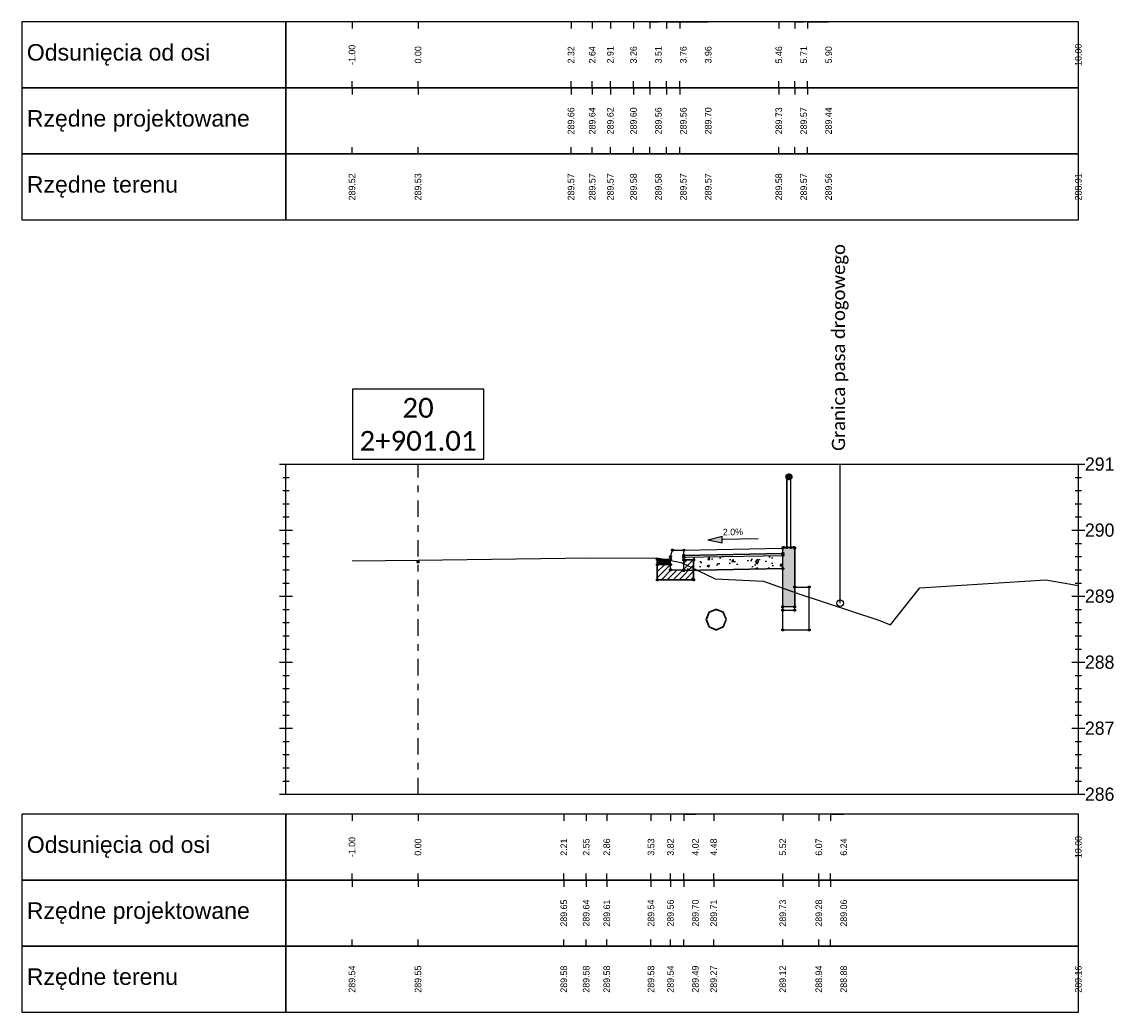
# Model space of a CAD drawing. Header units: metres. Extents: x -1 to 7475805, y 0 to 5497156.
# Tile 13 of 17: x 7475748 to 7475764, y 5497119 to 5497134. Entities that reach past the tile are written whole.
import ezdxf

# ---------------------------------------------------------------- set-up
doc = ezdxf.new("R2010")
doc.units = ezdxf.units.M
doc.linetypes.add('DASHDOT', pattern=[1, 0.5, -0.25, 0, -0.25])
doc.linetypes.add('HIDDEN', pattern=[0.375, 0.25, -0.125])
for name, color, linetype in [('C-DROGI-PRZEKROJE', 7, 'Continuous'), ('C-DROGI-PRZEKROJE-WIDOKI', 7, 'Continuous'), ('C-DROGI-PRZEKROJE-WIDOKI-ETYKIETY', 7, 'Continuous'), ('C-SIECI-PRZEKROJE', 150, 'Continuous'), ('D_Barieroporęcz', 10, 'OGRODZENIE1'), ('D_Linia charakterystyczna', 10, 'Continuous')]:
    doc.layers.add(name, color=color, linetype=linetype)
doc.layers.add('P-1_czarny gruby', color=7, linetype='Continuous', lineweight=30)
doc.styles.add('! rom po 1.8mm', font='calibri.ttf', dxfattribs={"height": 0.9})
doc.styles.add('KAMIL', font='calibri.ttf', dxfattribs={"height": 0.75})
doc.linetypes.add('OGRODZENIE1', pattern='A,6.35,-2.54,[133,ltypeshp.shx,S=2.54,R=0,X=-2.54,Y=0],-2.54,25.4', length=36.83)

# ---------------------------------------------------------------- blocks, each defined once
blk = doc.blocks.new('strzalka_poziom_2')
blk.add_hatch(color=256).paths.add_polyline_path([(1, 0.091), (1, -0.091), (1.391, 0)])
blk.add_line((1, 0.091), (1, -0.091))
for points in [[(0, 0), (1, 0)], [(1.391, 0), (1, 0.091)], [(1.391, 0), (1, -0.091)]]:
    blk.add_lwpolyline(points)

msp = doc.modelspace()

# ---------------------------------------------------------------- hatches: boundary and pattern name
at = {"layer": 'C-DROGI-PRZEKROJE', "linetype": 'Continuous', "lineweight": -3}
for color, points in [(41, [(7475759.478, 5497126.274), (7475759.488, 5497126.284), (7475759.648, 5497126.284), (7475759.658, 5497126.274), (7475759.658, 5497125.384), (7475759.478, 5497125.384)]), (7, [(7475757.578, 5497126.104), (7475757.778, 5497126.104), (7475757.778, 5497126.024), (7475757.578, 5497126.024)])]:
    msp.add_hatch(color=color, dxfattribs=at).paths.add_polyline_path(points)
h = msp.add_hatch(dxfattribs=at)
h.set_pattern_fill('ANSI31', scale=0.02, style=0)
h.set_pattern_definition([(45, (7475757.778444, 5497126.023547), (-0.044901, 0.044901), [])])
h.paths.add_polyline_path([(7475757.778, 5497126.024), (7475757.578, 5497126.024), (7475757.578, 5497125.794), (7475758.128, 5497125.794), (7475758.128, 5497126.094), (7475757.978, 5497126.094), (7475757.978, 5497125.944), (7475757.778, 5497125.944)])
h = msp.add_hatch(dxfattribs=at)
h.set_pattern_fill('AR-CONC', scale=0.002, style=0)
h.set_pattern_definition([(50, (7475757.97844, 5497126.13355), (0.36437, -0.03188), [0.0381, -0.4191]), (355, (7475757.97844, 5497126.13355), (-0.07049, 0.38211), [0.03048, -0.33528]), (100.451, (7475758.0088, 5497126.1309), (0.29388, 0.350236), [0.03238, -0.35618]), (46.184, (7475757.97844, 5497126.23515), (0.54216, -0.08408), [0.05715, -0.62865]), (96.636, (7475758.0236, 5497126.22814), (0.4748, 0.49485), [0.04857, -0.53427]), (351.184, (7475757.97844, 5497126.23515), (0.4748, 0.49485), [0.04572, -0.50292]), (21, (7475758.02924, 5497126.20975), (0.30323, -0.20453), [0.0381, -0.4191]), (326, (7475758.02924, 5497126.20975), (0.1236, 0.36838), [0.03048, -0.33528]), (71.451, (7475758.0545, 5497126.1927), (0.42683, 0.163846), [0.03238, -0.35618]), (37.5, (7475757.97844, 5497126.13355), (0.006177, 0.16911), [0, -0.331216, 0, -0.34036, 0, -0.33655]), (7.5, (7475757.97844, 5497126.13355), (0.13364, 0.200361), [0, -0.194056, 0, -0.323596, 0, -0.12827]), (327.5, (7475757.86516, 5497126.13355), (0.271181, -0.011457), [0, -0.127, 0, -0.39624, 0, -0.52578]), (317.5, (7475757.81436, 5497126.13355), (0.29626, 0.050853), [0, -0.1651, 0, -0.263144, 0, -0.37338])])
h.paths.add_polyline_path([(7475757.978, 5497126.134), (7475759.478, 5497126.164), (7475759.478, 5497125.964), (7475757.978, 5497125.934)])

# ---------------------------------------------------------------- linework, layer by layer
at = {"layer": 'C-DROGI-PRZEKROJE', "color": 7, "linetype": 'Continuous', "lineweight": -3}
for p, q in [((7475759.543, 5497127.365), (7475759.549, 5497127.375)), ((7475759.549, 5497127.375), (7475759.559, 5497127.381)), ((7475759.559, 5497127.381), (7475759.571, 5497127.384)), ((7475759.571, 5497127.384), (7475759.582, 5497127.381)), ((7475759.582, 5497127.381), (7475759.592, 5497127.375)), ((7475759.598, 5497127.365), (7475759.592, 5497127.375)), ((7475759.541, 5497127.354), (7475759.543, 5497127.365)), ((7475759.541, 5497127.354), (7475759.541, 5497126.284)), ((7475759.541, 5497126.284), (7475759.541, 5497127.354)), ((7475759.541, 5497127.354), (7475759.543, 5497127.342)), ((7475759.543, 5497127.342), (7475759.549, 5497127.332)), ((7475759.549, 5497127.332), (7475759.559, 5497127.326)), ((7475759.559, 5497127.326), (7475759.571, 5497127.324)), ((7475759.571, 5497127.324), (7475759.582, 5497127.326)), ((7475759.582, 5497127.326), (7475759.592, 5497127.332)), ((7475759.592, 5497127.332), (7475759.598, 5497127.342)), ((7475759.601, 5497127.354), (7475759.598, 5497127.365)), ((7475759.598, 5497127.342), (7475759.601, 5497127.354)), ((7475759.601, 5497126.284), (7475759.601, 5497127.354)), ((7475757.778, 5497126.144), (7475757.808, 5497126.244)), ((7475757.808, 5497126.244), (7475757.978, 5497126.244)), ((7475757.978, 5497126.244), (7475759.478, 5497126.274)), ((7475757.978, 5497125.934), (7475757.978, 5497126.244)), ((7475757.978, 5497126.164), (7475757.978, 5497126.244)), ((7475759.478, 5497126.274), (7475759.488, 5497126.284)), ((7475759.478, 5497125.034), (7475759.478, 5497126.274)), ((7475759.488, 5497126.284), (7475759.648, 5497126.284)), ((7475759.541, 5497126.284), (7475759.601, 5497126.284)), ((7475759.648, 5497126.284), (7475759.658, 5497126.274)), ((7475759.658, 5497125.334), (7475759.658, 5497126.274)), ((7475757.578, 5497126.104), (7475757.778, 5497126.104)), ((7475757.578, 5497125.794), (7475757.578, 5497126.104)), ((7475757.778, 5497126.104), (7475757.778, 5497126.144)), ((7475757.778, 5497125.944), (7475757.778, 5497126.104)), ((7475759.478, 5497126.194), (7475757.978, 5497126.164)), ((7475757.978, 5497126.164), (7475759.478, 5497126.194)), ((7475757.978, 5497126.134), (7475759.478, 5497126.164)), ((7475757.978, 5497125.934), (7475757.978, 5497126.134)), ((7475758.128, 5497126.094), (7475757.978, 5497126.094)), ((7475757.978, 5497126.094), (7475758.128, 5497126.094)), ((7475758.128, 5497125.794), (7475758.128, 5497126.094)), ((7475758.128, 5497126.094), (7475758.128, 5497125.794)), ((7475757.578, 5497126.024), (7475757.778, 5497126.024)), ((7475757.578, 5497126.024), (7475757.578, 5497125.794)), ((7475757.778, 5497125.944), (7475757.778, 5497126.024)), ((7475757.778, 5497125.944), (7475757.978, 5497125.944)), ((7475759.478, 5497125.964), (7475757.978, 5497125.934)), ((7475757.978, 5497125.934), (7475759.478, 5497125.964)), ((7475757.578, 5497125.794), (7475758.128, 5497125.794)), ((7475758.128, 5497125.794), (7475757.578, 5497125.794)), ((7475759.658, 5497125.684), (7475759.878, 5497125.684)), ((7475759.878, 5497125.034), (7475759.878, 5497125.684)), ((7475759.658, 5497125.384), (7475759.478, 5497125.384)), ((7475759.478, 5497125.334), (7475759.658, 5497125.334)), ((7475759.478, 5497125.334), (7475759.658, 5497125.334)), ((7475759.478, 5497125.034), (7475759.878, 5497125.034))]:
    msp.add_line(p, q, dxfattribs=at)
at = {"layer": 'C-DROGI-PRZEKROJE', "color": 41, "linetype": 'Continuous', "lineweight": -3}
for p, q in [((7475759.478, 5497126.274), (7475759.488, 5497126.284)), ((7475759.478, 5497125.384), (7475759.478, 5497126.274)), ((7475759.488, 5497126.284), (7475759.648, 5497126.284)), ((7475759.648, 5497126.284), (7475759.658, 5497126.274)), ((7475759.658, 5497126.274), (7475759.658, 5497125.384)), ((7475759.658, 5497125.384), (7475759.478, 5497125.384))]:
    msp.add_line(p, q, dxfattribs=at)
at = {"layer": 'C-DROGI-PRZEKROJE', "color": 92, "linetype": 'Continuous', "lineweight": -3}
msp.add_lwpolyline([(7475752.954, 5497126.08), (7475753.954, 5497126.093), (7475756.553, 5497126.126), (7475757.519, 5497126.123), (7475757.578, 5497126.124), (7475757.94, 5497126.055), (7475758.452, 5497125.809), (7475759.185, 5497125.773), (7475759.736, 5497125.576), (7475760.915, 5497125.185), (7475761.11, 5497125.109), (7475761.555, 5497125.673), (7475763.462, 5497125.795), (7475763.954, 5497125.707)], dxfattribs=at)
at = {"layer": 'C-DROGI-PRZEKROJE', "color": 9, "linetype": 'HIDDEN', "lineweight": -3}
for centre in [(7475759.543, 5497127.365), (7475759.549, 5497127.375), (7475759.559, 5497127.381), (7475759.571, 5497127.384), (7475759.582, 5497127.381), (7475759.592, 5497127.375), (7475759.598, 5497127.365), (7475759.541, 5497127.354), (7475759.543, 5497127.342), (7475759.549, 5497127.332), (7475759.559, 5497127.326), (7475759.571, 5497127.324), (7475759.582, 5497127.326), (7475759.592, 5497127.332), (7475759.598, 5497127.342), (7475759.601, 5497127.354), (7475757.808, 5497126.244), (7475759.488, 5497126.284), (7475759.541, 5497126.284), (7475759.601, 5497126.284), (7475759.648, 5497126.284), (7475753.954, 5497126.063), (7475757.778, 5497126.144), (7475757.978, 5497126.164), (7475757.978, 5497126.134), (7475757.978, 5497126.094), (7475758.128, 5497126.094), (7475759.478, 5497126.194), (7475759.478, 5497126.164), (7475757.578, 5497126.024), (7475757.778, 5497126.024), (7475757.778, 5497125.944), (7475757.978, 5497125.944), (7475757.978, 5497125.934), (7475759.478, 5497125.964), (7475757.578, 5497125.794), (7475758.128, 5497125.794), (7475759.658, 5497125.684), (7475759.878, 5497125.684), (7475759.478, 5497125.384), (7475759.658, 5497125.384), (7475759.478, 5497125.334), (7475759.658, 5497125.334), (7475759.478, 5497125.034), (7475759.878, 5497125.034)]:
    msp.add_circle(centre, 0.015, dxfattribs=at)
at = {"layer": 'C-DROGI-PRZEKROJE', "color": 9, "linetype": 'Continuous', "lineweight": -3}
for centre in [(7475759.571, 5497127.384), (7475757.978, 5497126.244), (7475759.478, 5497126.274), (7475759.658, 5497126.274), (7475757.578, 5497126.104), (7475757.778, 5497126.104)]:
    msp.add_circle(centre, 0.015, dxfattribs=at)
at = {"layer": 'C-DROGI-PRZEKROJE-WIDOKI', "color": 1, "linetype": 'Continuous', "lineweight": -3}
for p, q in [((7475752.954, 5497134.245), (7475752.954, 5497134.145)), ((7475753.954, 5497134.245), (7475753.954, 5497134.145)), ((7475756.271, 5497134.245), (7475756.271, 5497134.145)), ((7475756.592, 5497134.245), (7475756.592, 5497134.145)), ((7475756.867, 5497134.245), (7475756.867, 5497134.145)), ((7475757.218, 5497134.245), (7475757.218, 5497134.145)), ((7475757.463, 5497134.245), (7475757.463, 5497134.145)), ((7475757.717, 5497134.245), (7475757.717, 5497134.145)), ((7475757.918, 5497134.245), (7475757.918, 5497134.145)), ((7475759.418, 5497134.245), (7475759.418, 5497134.145)), ((7475759.661, 5497134.245), (7475759.661, 5497134.145)), ((7475759.853, 5497134.245), (7475759.853, 5497134.145)), ((7475752.954, 5497133.245), (7475752.954, 5497133.345)), ((7475753.954, 5497133.245), (7475753.954, 5497133.345)), ((7475756.271, 5497133.245), (7475756.271, 5497133.345)), ((7475756.592, 5497133.245), (7475756.592, 5497133.345)), ((7475756.867, 5497133.245), (7475756.867, 5497133.345)), ((7475757.218, 5497133.245), (7475757.218, 5497133.345)), ((7475757.463, 5497133.245), (7475757.463, 5497133.345)), ((7475757.717, 5497133.245), (7475757.717, 5497133.345)), ((7475757.918, 5497133.245), (7475757.918, 5497133.345)), ((7475759.418, 5497133.245), (7475759.418, 5497133.345)), ((7475759.661, 5497133.245), (7475759.661, 5497133.345)), ((7475759.853, 5497133.245), (7475759.853, 5497133.345)), ((7475752.954, 5497133.245), (7475752.954, 5497133.145)), ((7475753.954, 5497133.245), (7475753.954, 5497133.145)), ((7475756.271, 5497133.245), (7475756.271, 5497133.145)), ((7475756.592, 5497133.245), (7475756.592, 5497133.145)), ((7475756.867, 5497133.245), (7475756.867, 5497133.145)), ((7475757.218, 5497133.245), (7475757.218, 5497133.145)), ((7475757.463, 5497133.245), (7475757.463, 5497133.145)), ((7475757.717, 5497133.245), (7475757.717, 5497133.145)), ((7475757.918, 5497133.245), (7475757.918, 5497133.145)), ((7475759.418, 5497133.245), (7475759.418, 5497133.145)), ((7475759.661, 5497133.245), (7475759.661, 5497133.145)), ((7475759.853, 5497133.245), (7475759.853, 5497133.145)), ((7475752.954, 5497132.245), (7475752.954, 5497132.345)), ((7475753.954, 5497132.245), (7475753.954, 5497132.345)), ((7475756.271, 5497132.245), (7475756.271, 5497132.345)), ((7475756.592, 5497132.245), (7475756.592, 5497132.345)), ((7475756.867, 5497132.245), (7475756.867, 5497132.345)), ((7475757.218, 5497132.245), (7475757.218, 5497132.345)), ((7475757.463, 5497132.245), (7475757.463, 5497132.345)), ((7475757.717, 5497132.245), (7475757.717, 5497132.345)), ((7475757.918, 5497132.245), (7475757.918, 5497132.345)), ((7475759.418, 5497132.245), (7475759.418, 5497132.345)), ((7475759.661, 5497132.245), (7475759.661, 5497132.345)), ((7475759.853, 5497132.245), (7475759.853, 5497132.345)), ((7475752.954, 5497122.245), (7475752.954, 5497122.145)), ((7475753.954, 5497122.245), (7475753.954, 5497122.145)), ((7475756.162, 5497122.245), (7475756.162, 5497122.145)), ((7475756.501, 5497122.245), (7475756.501, 5497122.145)), ((7475756.813, 5497122.245), (7475756.813, 5497122.145)), ((7475757.482, 5497122.245), (7475757.482, 5497122.145)), ((7475757.778, 5497122.245), (7475757.778, 5497122.145)), ((7475757.978, 5497122.245), (7475757.978, 5497122.145)), ((7475758.432, 5497122.245), (7475758.432, 5497122.145)), ((7475759.478, 5497122.245), (7475759.478, 5497122.145)), ((7475760.024, 5497122.245), (7475760.024, 5497122.145)), ((7475760.199, 5497122.245), (7475760.199, 5497122.145)), ((7475752.954, 5497121.245), (7475752.954, 5497121.345)), ((7475753.954, 5497121.245), (7475753.954, 5497121.345)), ((7475756.162, 5497121.245), (7475756.162, 5497121.345)), ((7475756.501, 5497121.245), (7475756.501, 5497121.345)), ((7475756.813, 5497121.245), (7475756.813, 5497121.345)), ((7475757.482, 5497121.245), (7475757.482, 5497121.345)), ((7475757.778, 5497121.245), (7475757.778, 5497121.345)), ((7475757.978, 5497121.245), (7475757.978, 5497121.345)), ((7475758.432, 5497121.245), (7475758.432, 5497121.345)), ((7475759.478, 5497121.245), (7475759.478, 5497121.345)), ((7475760.024, 5497121.245), (7475760.024, 5497121.345)), ((7475760.199, 5497121.245), (7475760.199, 5497121.345)), ((7475752.954, 5497121.245), (7475752.954, 5497121.145)), ((7475753.954, 5497121.245), (7475753.954, 5497121.145)), ((7475756.162, 5497121.245), (7475756.162, 5497121.145)), ((7475756.501, 5497121.245), (7475756.501, 5497121.145)), ((7475756.813, 5497121.245), (7475756.813, 5497121.145)), ((7475757.482, 5497121.245), (7475757.482, 5497121.145)), ((7475757.778, 5497121.245), (7475757.778, 5497121.145)), ((7475757.978, 5497121.245), (7475757.978, 5497121.145)), ((7475758.432, 5497121.245), (7475758.432, 5497121.145)), ((7475759.478, 5497121.245), (7475759.478, 5497121.145)), ((7475760.024, 5497121.245), (7475760.024, 5497121.145)), ((7475760.199, 5497121.245), (7475760.199, 5497121.145)), ((7475752.954, 5497120.245), (7475752.954, 5497120.345)), ((7475753.954, 5497120.245), (7475753.954, 5497120.345)), ((7475756.162, 5497120.245), (7475756.162, 5497120.345)), ((7475756.501, 5497120.245), (7475756.501, 5497120.345)), ((7475756.813, 5497120.245), (7475756.813, 5497120.345)), ((7475757.482, 5497120.245), (7475757.482, 5497120.345)), ((7475757.778, 5497120.245), (7475757.778, 5497120.345)), ((7475757.978, 5497120.245), (7475757.978, 5497120.345)), ((7475758.432, 5497120.245), (7475758.432, 5497120.345)), ((7475759.478, 5497120.245), (7475759.478, 5497120.345)), ((7475760.024, 5497120.245), (7475760.024, 5497120.345)), ((7475760.199, 5497120.245), (7475760.199, 5497120.345))]:
    msp.add_line(p, q, dxfattribs=at)
at = {"layer": 'C-DROGI-PRZEKROJE-WIDOKI', "color": 7, "linetype": 'Continuous', "lineweight": -3}
for p, q in [((7475751.854, 5497127.545), (7475764.054, 5497127.545)), ((7475751.954, 5497122.545), (7475751.954, 5497127.545)), ((7475763.954, 5497122.545), (7475763.954, 5497127.545)), ((7475751.904, 5497127.345), (7475752.004, 5497127.345)), ((7475763.904, 5497127.345), (7475764.004, 5497127.345)), ((7475751.904, 5497127.145), (7475752.004, 5497127.145)), ((7475763.904, 5497127.145), (7475764.004, 5497127.145)), ((7475751.904, 5497126.945), (7475752.004, 5497126.945)), ((7475763.904, 5497126.945), (7475764.004, 5497126.945)), ((7475751.904, 5497126.745), (7475752.004, 5497126.745)), ((7475763.904, 5497126.745), (7475764.004, 5497126.745)), ((7475751.854, 5497126.545), (7475752.054, 5497126.545)), ((7475763.854, 5497126.545), (7475764.054, 5497126.545)), ((7475751.904, 5497126.345), (7475752.004, 5497126.345)), ((7475763.904, 5497126.345), (7475764.004, 5497126.345)), ((7475751.904, 5497126.145), (7475752.004, 5497126.145)), ((7475763.904, 5497126.145), (7475764.004, 5497126.145)), ((7475751.904, 5497125.945), (7475752.004, 5497125.945)), ((7475763.904, 5497125.945), (7475764.004, 5497125.945)), ((7475751.904, 5497125.745), (7475752.004, 5497125.745)), ((7475763.904, 5497125.745), (7475764.004, 5497125.745)), ((7475751.854, 5497125.545), (7475752.054, 5497125.545)), ((7475763.854, 5497125.545), (7475764.054, 5497125.545)), ((7475751.904, 5497125.345), (7475752.004, 5497125.345)), ((7475763.904, 5497125.345), (7475764.004, 5497125.345)), ((7475751.904, 5497125.145), (7475752.004, 5497125.145)), ((7475763.904, 5497125.145), (7475764.004, 5497125.145)), ((7475751.904, 5497124.945), (7475752.004, 5497124.945)), ((7475763.904, 5497124.945), (7475764.004, 5497124.945)), ((7475751.904, 5497124.745), (7475752.004, 5497124.745)), ((7475763.904, 5497124.745), (7475764.004, 5497124.745)), ((7475751.854, 5497124.545), (7475752.054, 5497124.545)), ((7475763.854, 5497124.545), (7475764.054, 5497124.545)), ((7475751.904, 5497124.345), (7475752.004, 5497124.345)), ((7475763.904, 5497124.345), (7475764.004, 5497124.345)), ((7475751.904, 5497124.145), (7475752.004, 5497124.145)), ((7475763.904, 5497124.145), (7475764.004, 5497124.145)), ((7475751.904, 5497123.945), (7475752.004, 5497123.945)), ((7475763.904, 5497123.945), (7475764.004, 5497123.945)), ((7475751.904, 5497123.745), (7475752.004, 5497123.745)), ((7475763.904, 5497123.745), (7475764.004, 5497123.745)), ((7475751.854, 5497123.545), (7475752.054, 5497123.545)), ((7475763.854, 5497123.545), (7475764.054, 5497123.545)), ((7475751.904, 5497123.345), (7475752.004, 5497123.345)), ((7475763.904, 5497123.345), (7475764.004, 5497123.345)), ((7475751.904, 5497123.145), (7475752.004, 5497123.145)), ((7475763.904, 5497123.145), (7475764.004, 5497123.145)), ((7475751.904, 5497122.945), (7475752.004, 5497122.945)), ((7475763.904, 5497122.945), (7475764.004, 5497122.945)), ((7475751.904, 5497122.745), (7475752.004, 5497122.745)), ((7475763.904, 5497122.745), (7475764.004, 5497122.745)), ((7475751.854, 5497122.545), (7475764.054, 5497122.545))]:
    msp.add_line(p, q, dxfattribs=at)
at = {"layer": 'C-DROGI-PRZEKROJE-WIDOKI', "color": 1, "linetype": 'DASHDOT', "lineweight": -3, "ltscale": 0.5}
msp.add_line((7475753.954, 5497122.545), (7475753.954, 5497127.545), dxfattribs=at)
at = {"layer": 'C-DROGI-PRZEKROJE-WIDOKI', "color": 7, "linetype": 'Continuous', "lineweight": -3}
for points in [[(7475751.954, 5497133.245), (7475751.954, 5497134.245), (7475747.954, 5497134.245), (7475747.954, 5497133.245)], [(7475751.954, 5497133.245), (7475763.954, 5497133.245), (7475763.954, 5497134.245), (7475751.954, 5497134.245)], [(7475751.954, 5497132.245), (7475751.954, 5497133.245), (7475747.954, 5497133.245), (7475747.954, 5497132.245)], [(7475751.954, 5497132.245), (7475763.954, 5497132.245), (7475763.954, 5497133.245), (7475751.954, 5497133.245)], [(7475751.954, 5497131.245), (7475751.954, 5497132.245), (7475747.954, 5497132.245), (7475747.954, 5497131.245)], [(7475751.954, 5497131.245), (7475763.954, 5497131.245), (7475763.954, 5497132.245), (7475751.954, 5497132.245)], [(7475751.954, 5497121.245), (7475751.954, 5497122.245), (7475747.954, 5497122.245), (7475747.954, 5497121.245)], [(7475751.954, 5497121.245), (7475763.954, 5497121.245), (7475763.954, 5497122.245), (7475751.954, 5497122.245)], [(7475751.954, 5497120.245), (7475751.954, 5497121.245), (7475747.954, 5497121.245), (7475747.954, 5497120.245)], [(7475751.954, 5497120.245), (7475763.954, 5497120.245), (7475763.954, 5497121.245), (7475751.954, 5497121.245)], [(7475751.954, 5497119.245), (7475751.954, 5497120.245), (7475747.954, 5497120.245), (7475747.954, 5497119.245)], [(7475751.954, 5497119.245), (7475763.954, 5497119.245), (7475763.954, 5497120.245), (7475751.954, 5497120.245)]]:
    msp.add_3dface(points, dxfattribs=at)
at = {"layer": 'C-DROGI-PRZEKROJE-WIDOKI-ETYKIETY', "color": 7, "linetype": 'Continuous', "lineweight": -3}
for p, q in [((7475757.463, 5497134.245), (7475757.595, 5497134.245)), ((7475757.717, 5497134.245), (7475758.349, 5497134.245)), ((7475759.661, 5497134.245), (7475759.795, 5497134.245)), ((7475759.853, 5497134.245), (7475760.172, 5497134.245)), ((7475757.463, 5497133.245), (7475757.595, 5497133.245)), ((7475757.717, 5497133.245), (7475758.349, 5497133.245)), ((7475759.661, 5497133.245), (7475759.795, 5497133.245)), ((7475759.853, 5497133.245), (7475760.172, 5497133.245)), ((7475757.463, 5497132.245), (7475757.595, 5497132.245)), ((7475757.717, 5497132.245), (7475758.349, 5497132.245)), ((7475759.661, 5497132.245), (7475759.795, 5497132.245)), ((7475759.853, 5497132.245), (7475760.172, 5497132.245)), ((7475757.978, 5497122.245), (7475758.155, 5497122.245)), ((7475760.199, 5497122.245), (7475760.401, 5497122.245)), ((7475757.978, 5497121.245), (7475758.155, 5497121.245)), ((7475760.199, 5497121.245), (7475760.401, 5497121.245)), ((7475757.978, 5497120.245), (7475758.155, 5497120.245)), ((7475760.199, 5497120.245), (7475760.401, 5497120.245))]:
    msp.add_line(p, q, dxfattribs=at)
at = {"layer": 'C-SIECI-PRZEKROJE', "color": 150, "linetype": 'Continuous', "lineweight": -3}
for points in [[(7475758.36, 5497125.301), (7475758.314, 5497125.19)], [(7475758.365, 5497125.296), (7475758.321, 5497125.19)], [(7475758.471, 5497125.347), (7475758.36, 5497125.301)], [(7475758.471, 5497125.34), (7475758.365, 5497125.296)], [(7475758.582, 5497125.301), (7475758.471, 5497125.347)], [(7475758.577, 5497125.296), (7475758.471, 5497125.34)], [(7475758.621, 5497125.19), (7475758.577, 5497125.296)], [(7475758.628, 5497125.19), (7475758.582, 5497125.301)], [(7475758.314, 5497125.19), (7475758.36, 5497125.079)], [(7475758.321, 5497125.19), (7475758.365, 5497125.084)], [(7475758.36, 5497125.079), (7475758.471, 5497125.033)], [(7475758.365, 5497125.084), (7475758.471, 5497125.04)], [(7475758.471, 5497125.04), (7475758.577, 5497125.084)], [(7475758.471, 5497125.033), (7475758.582, 5497125.079)], [(7475758.577, 5497125.084), (7475758.621, 5497125.19)], [(7475758.582, 5497125.079), (7475758.628, 5497125.19)]]:
    msp.add_lwpolyline(points, dxfattribs=at)
at = {"layer": 'D_Barieroporęcz', "color": 10, "linetype": 'Continuous', "lineweight": -3}
msp.add_line((7475760.348, 5497125.441), (7475760.348, 5497127.545), dxfattribs=at)
msp.add_line((7475760.348, 5497125.441), (7475760.348, 5497127.545), dxfattribs=at)
at = {"layer": 'D_Linia charakterystyczna', "color": 1, "linetype": 'Continuous', "lineweight": -3}
msp.add_circle((7475760.348, 5497125.441), 0.05, dxfattribs=at)
msp.add_circle((7475760.348, 5497125.441), 0.05, dxfattribs=at)
at = {"layer": 'P-1_czarny gruby', "color": 7, "linetype": 'Continuous', "lineweight": -3}
msp.add_3dface([(7475752.959, 5497127.62), (7475754.949, 5497127.62), (7475754.949, 5497128.68), (7475752.959, 5497128.68)], dxfattribs=at)

# ---------------------------------------------------------------- block references
at = {"layer": 'C-DROGI-PRZEKROJE', "color": 7, "linetype": 'Continuous', "lineweight": -3, "xscale": 0.5476738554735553, "yscale": 0.5476738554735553, "zscale": 0.5476738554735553, "rotation": 181.1457628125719}
msp.add_blockref('strzalka_poziom_2', (7475759.106, 5497126.416), dxfattribs=at)

# ---------------------------------------------------------------- texts
at = {"layer": 'C-DROGI-PRZEKROJE', "color": 7, "linetype": 'Continuous', "lineweight": -3, "insert": (7475758.724, 5497126.467), "char_height": 0.1, "attachment_point": 8, "rotation": 1.1458}
msp.add_mtext('2.0%', dxfattribs=at)
at = {"layer": 'C-DROGI-PRZEKROJE-WIDOKI', "color": 7, "linetype": 'Continuous', "lineweight": -3, "attachment_point": 4}
for s, insert, char_height in [('{\\fArial|b0|i0|c238|p34;Odsunięcia od osi}', (7475748.029, 5497133.745), 0.25), ('{\\fArial|b0|i0|c238|p34;Rzędne projektowane}', (7475748.029, 5497132.745), 0.25), ('{\\fArial|b0|i0|c238|p34;Rzędne terenu}', (7475748.029, 5497131.745), 0.25), ('291', (7475764.054, 5497127.545), 0.2), ('290', (7475764.054, 5497126.545), 0.2), ('289', (7475764.054, 5497125.545), 0.2), ('288', (7475764.054, 5497124.545), 0.2), ('287', (7475764.054, 5497123.545), 0.2), ('286', (7475764.054, 5497122.545), 0.2), ('{\\fArial|b0|i0|c238|p34;Odsunięcia od osi}', (7475748.029, 5497121.745), 0.25), ('{\\fArial|b0|i0|c238|p34;Rzędne projektowane}', (7475748.029, 5497120.745), 0.25), ('{\\fArial|b0|i0|c238|p34;Rzędne terenu}', (7475748.029, 5497119.745), 0.25)]:
    msp.add_mtext(s, dxfattribs=dict(at, insert=insert, char_height=char_height))
at = {"layer": 'C-DROGI-PRZEKROJE-WIDOKI-ETYKIETY', "color": 7, "linetype": 'Continuous', "lineweight": -3, "char_height": 0.1, "attachment_point": 5, "rotation": 90}
for s, insert in [('-1.00', (7475752.954, 5497133.745)), ('0.00', (7475753.954, 5497133.745)), ('2.32', (7475756.271, 5497133.745)), ('2.64', (7475756.592, 5497133.745)), ('2.91', (7475756.867, 5497133.745)), ('3.26', (7475757.218, 5497133.745)), ('3.51', (7475757.595, 5497133.745)), ('3.76', (7475757.972, 5497133.745)), ('3.96', (7475758.349, 5497133.745)), ('5.46', (7475759.418, 5497133.745)), ('5.71', (7475759.795, 5497133.745)), ('5.90', (7475760.172, 5497133.745)), ('10.00', (7475763.954, 5497133.745)), ('289.66', (7475756.271, 5497132.745)), ('289.64', (7475756.592, 5497132.745)), ('289.62', (7475756.867, 5497132.745)), ('289.60', (7475757.218, 5497132.745)), ('289.56', (7475757.595, 5497132.745)), ('289.56', (7475757.972, 5497132.745)), ('289.70', (7475758.349, 5497132.745)), ('289.73', (7475759.418, 5497132.745)), ('289.57', (7475759.795, 5497132.745)), ('289.44', (7475760.172, 5497132.745)), ('289.52', (7475752.954, 5497131.745)), ('289.53', (7475753.954, 5497131.745)), ('289.57', (7475756.271, 5497131.745)), ('289.57', (7475756.592, 5497131.745)), ('289.57', (7475756.867, 5497131.745)), ('289.58', (7475757.218, 5497131.745)), ('289.58', (7475757.595, 5497131.745)), ('289.57', (7475757.972, 5497131.745)), ('289.57', (7475758.349, 5497131.745)), ('289.58', (7475759.418, 5497131.745)), ('289.57', (7475759.795, 5497131.745)), ('289.56', (7475760.172, 5497131.745)), ('288.91', (7475763.954, 5497131.745)), ('-1.00', (7475752.954, 5497121.745)), ('0.00', (7475753.954, 5497121.745)), ('2.21', (7475756.162, 5497121.745)), ('2.55', (7475756.501, 5497121.745)), ('2.86', (7475756.813, 5497121.745)), ('3.53', (7475757.482, 5497121.745)), ('3.82', (7475757.778, 5497121.745)), ('4.02', (7475758.155, 5497121.745)), ('4.48', (7475758.432, 5497121.745)), ('5.52', (7475759.478, 5497121.745)), ('6.07', (7475760.024, 5497121.745)), ('6.24', (7475760.401, 5497121.745)), ('10.00', (7475763.954, 5497121.745)), ('289.65', (7475756.162, 5497120.745)), ('289.64', (7475756.501, 5497120.745)), ('289.61', (7475756.813, 5497120.745)), ('289.54', (7475757.482, 5497120.745)), ('289.56', (7475757.778, 5497120.745)), ('289.70', (7475758.155, 5497120.745)), ('289.71', (7475758.432, 5497120.745)), ('289.73', (7475759.478, 5497120.745)), ('289.28', (7475760.024, 5497120.745)), ('289.06', (7475760.401, 5497120.745)), ('289.54', (7475752.954, 5497119.745)), ('289.55', (7475753.954, 5497119.745)), ('289.58', (7475756.162, 5497119.745)), ('289.58', (7475756.501, 5497119.745)), ('289.58', (7475756.813, 5497119.745)), ('289.58', (7475757.482, 5497119.745)), ('289.54', (7475757.778, 5497119.745)), ('289.49', (7475758.155, 5497119.745)), ('289.27', (7475758.432, 5497119.745)), ('289.12', (7475759.478, 5497119.745)), ('288.94', (7475760.024, 5497119.745)), ('288.88', (7475760.401, 5497119.745)), ('289.16', (7475763.954, 5497119.745))]:
    msp.add_mtext(s, dxfattribs=dict(at, insert=insert))
at = {"layer": 'D_Barieroporęcz', "color": 6, "linetype": 'Continuous', "lineweight": -3, "insert": (7475760.348, 5497127.745), "char_height": 0.2, "attachment_point": 4, "rotation": 90, "style": 'KAMIL'}
msp.add_mtext('Granica pasa drogowego ', dxfattribs=at)
msp.add_mtext('Granica pasa drogowego ', dxfattribs=at)
at = {"layer": 'P-1_czarny gruby', "color": 7, "linetype": 'Continuous', "lineweight": -3, "insert": (7475753.954, 5497127.745), "char_height": 0.3, "attachment_point": 8, "style": '! rom po 1.8mm'}
msp.add_mtext('{\\C6;20\\P2+901.01}', dxfattribs=at)

doc.saveas('drawing.dxf')
